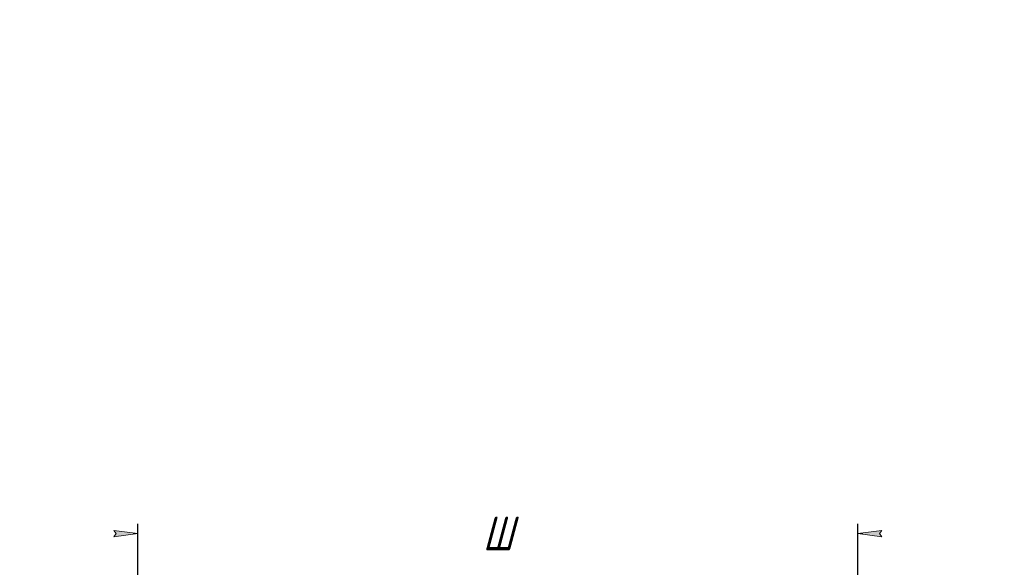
# Model space of a CAD drawing. Header units: millimetres. Extents: x 0 to 841, y 0 to 594.
# Tile 5 of 7: x 158 to 363, y 480 to 594. Entities that reach past the tile are written whole.
import ezdxf

# ---------------------------------------------------------------- set-up
doc = ezdxf.new("R2010")
doc.units = ezdxf.units.MM
doc.linetypes.add('K5LT_THIN', pattern=[0])
doc.layers.add('Системный слой', color=7, linetype='Continuous')
doc.styles.add('KDIMTEXTSTYLE', font='GOST_AU.SHX', dxfattribs={"width": 0.96, "oblique": 15, "height": 5})
doc.dimstyles.new('KDIMSTYLE (0.50)', dxfattribs={"dimtxt": 5, "dimasz": 1, "dimexe": 2, "dimexo": 0, "dimgap": 1, "dimtad": 1, "dimlfac": 2, "dimtxsty": 'KDIMTEXTSTYLE', "dimsah": 1, "dimcen": 0, "dimdle": 1, "dimadec": 0, "dimazin": 0, "dimtfac": 0.667, "dimtmove": 0, "dimatfit": 3, "dimfxl": 1, "dimtvp": 1, "dimtolj": 1, "dimtzin": 0, "dimarcsym": 0})

# ---------------------------------------------------------------- blocks, each defined once
blk = doc.blocks.new('KDIMARROW_01')
at = {"layer": 'Системный слой'}
blk.add_hatch(color=0, dxfattribs=at).paths.add_polyline_path([(0, 0), (-5, 0.658262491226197), (-4.5, 5.51091059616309e-16), (-5, -0.6582624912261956)])
at = {"layer": 'Системный слой', "color": 0, "linetype": 'K5LT_THIN', "lineweight": 18}
for p, q in [((-4.5, 5.51091059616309e-16), (-5, 0.658262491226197)), ((-5, 0.658262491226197), (0, 0)), ((0, 0), (-5, -0.6582624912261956)), ((-5, -0.6582624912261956), (-4.5, 5.51091059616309e-16)), ((0, 0), (-1, 0))]:
    blk.add_line(p, q, dxfattribs=at)

msp = doc.modelspace()

# ---------------------------------------------------------------- dimensions: what is measured, and where the dimension line sits
at = {"layer": 'Системный слой', "color": 7}
msp.add_linear_dim(base=(182.519364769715, 487.0255359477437), p1=(332.519364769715, 460.6755359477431), p2=(182.5193647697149, 460.6755359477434), location=(257.519364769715, 487.0255359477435), text='\\H7.0;\\W0.965;\\Q15;\\H7.0;\\W0.965;\\Q15;\\Q15;Ш', dimstyle='KDIMSTYLE (0.50)', override={"dimexo": 0, "dimblk1": 'KDIMARROW_01', "dimblk2": 'KDIMARROW_01', "dimse1": 0, "dimse2": 0, "dimclrt": 7, "dimtolj": 1}, dxfattribs=at).render()

doc.saveas('drawing.dxf')
